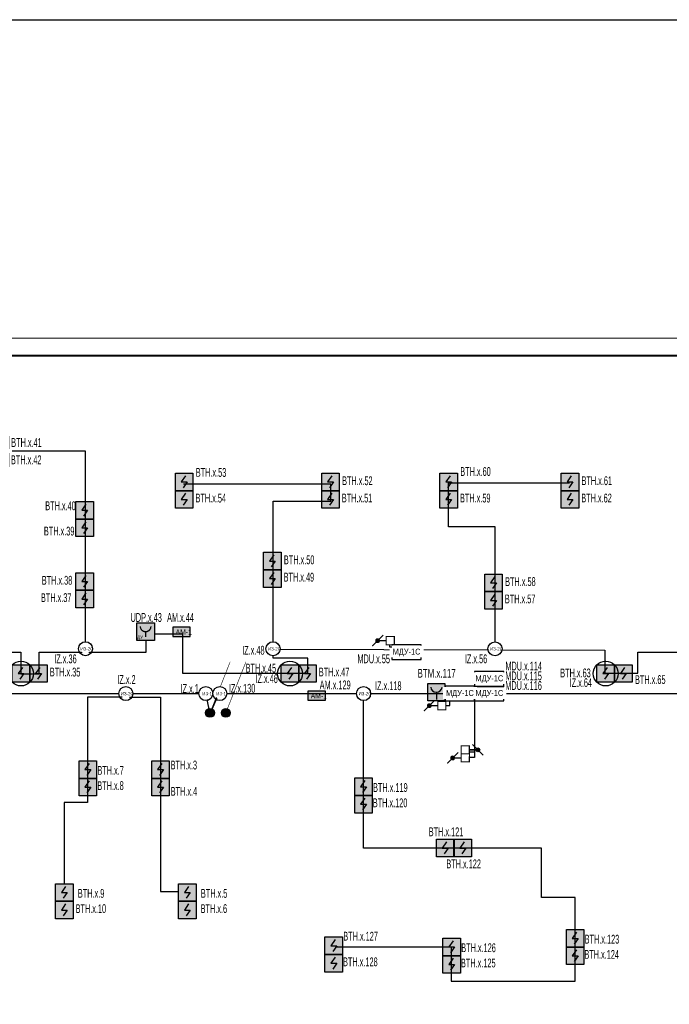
# Model space of a CAD drawing. Header units: millimetres. Extents: x 303602 to 13248484, y -10200551 to -26241.
# Tile 12 of 51: x 472285 to 490799, y -76414 to -48338. Entities that reach past the tile are written whole.
import ezdxf
from ezdxf.enums import TextEntityAlignment as Align

# ---------------------------------------------------------------- set-up
doc = ezdxf.new("R2010")
doc.units = ezdxf.units.MM
doc.set_wipeout_variables(frame=1)
doc.linetypes.add('CONTINOUS', pattern=[0])
for name, color, linetype, lineweight in [('_АПС_Оборудование', 1, 'Continuous', 30), ('RC-Извещатели_пожарные', 1, 'Continuous', 30), ('Воздуховоды', 7, 'Continuous', 18), ('ОС', 5, 'Continuous', 25), ('Рамка', 7, 'Continuous', 18), ('СС-011-ПОЖ-СИГНАЛИЗАЦИЯ', 1, 'Continuous', 30), ('УГО АПС и АПЗ$0$_АПС_Оборудование', 1, 'Continuous', 30), ('УГО АПС и АПЗ$0$СС-011-ПОЖ-СИГНАЛИЗАЦИЯ', 1, 'Continuous', 30)]:
    doc.layers.add(name, color=color, linetype=linetype, lineweight=lineweight)
for name, color, linetype in [('EI_HATCH_GALV', 7, 'Continuous'), ('RC-Позиционные_обозначения', 7, 'Continuous'), ('АПС', 5, 'Continuous'), ('ПС', 1, 'Continuous'), ('ССПС', 5, 'Continuous'), ('формат', 250, 'Continuous')]:
    doc.layers.add(name, color=color, linetype=linetype)
doc.styles.add('Arial', font='arial.ttf', dxfattribs={"width": 0.9, "height": 700})
doc.styles.add('Arial Narrow', font='ARIALN.TTF', dxfattribs={"width": 0.9, "height": 600})
doc.styles.add('Arial Narrow_Нум', font='ARIALN.TTF', dxfattribs={"width": 0.7, "height": 250})
doc.styles.add('Arial_2', font='arial.ttf', dxfattribs={"width": 0.9, "height": 400})
doc.styles.add('CP.Text', font='arial.ttf')

# ---------------------------------------------------------------- blocks, each defined once
blk = doc.blocks.new('*U39')
at = {"color": 0, "lineweight": 0}
blk.add_lwpolyline([(-594, 0), (0, 0), (0, 420), (-594, 420)], close=True, dxfattribs=at)
at = {"lineweight": 40}
blk.add_lwpolyline([(-574, 5), (-5, 5), (-5, 415), (-574, 415)], close=True, dxfattribs=at)
at = {"style": 'Arial', "width": 0.9, "flags": 8}
blk.add_attdef('FORMAT', (-36.87, 1.26), '', height=2.8, dxfattribs=at)
blk = doc.blocks.new('*U97')
at = {"lineweight": 35, "true_color": 0xffffff}
h = blk.add_hatch(color=7, dxfattribs=at)
h.dxf.hatch_style = 1
h.paths.add_polyline_path([(0, 500), (0, 0), (500, 0), (500, 500)])
at = {"color": 1, "linetype": 'ByBlock', "lineweight": -2}
for p, q in [((289, 426), (167, 250)), ((167, 250), (333, 250)), ((333, 250), (219, 86))]:
    blk.add_line(p, q, dxfattribs=at)
at = {"color": 1, "linetype": 'ByBlock', "lineweight": -2, "ltscale": 0.1}
blk.add_lwpolyline([(0, 500), (500, 500), (500, 0), (0, 0)], close=True, dxfattribs=at)
at = {"color": 0, "linetype": 'ByBlock', "lineweight": -2, "style": 'Arial Narrow_Нум'}
blk.add_attdef('INDEX', (-63, -235), '', height=125, dxfattribs=at)
at = {"color": 0, "linetype": 'ByBlock', "lineweight": -2, "style": 'Arial Narrow_Нум', "width": 0.7}
blk.add_attdef('NUM_DEVICE', (-64, -630), '', height=125, dxfattribs=at)
at = {"color": 0, "linetype": 'ByBlock', "lineweight": -2, "style": 'Arial Narrow_Нум', "flags": 1}
for tag, p in [('NAME_DEVICE', (-64, -421)), ('NUM_POM', (-82, -847))]:
    blk.add_attdef(tag, p, '', height=125, dxfattribs=at)
blk = doc.blocks.new('*U89')
at = {"linetype": 'Continuous', "lineweight": -2, "true_color": 0xffffff}
h = blk.add_hatch(color=7, dxfattribs=at)
h.dxf.hatch_style = 1
h.paths.add_polyline_path([(0, 500), (0, 0), (500, 0), (500, 500)])
at = {"color": 1, "linetype": 'Continuous', "lineweight": -2}
blk.add_line((250, 250), (250, 43), dxfattribs=at)
blk.add_lwpolyline([(0, 500), (500, 500), (500, 0), (0, 0)], close=True, dxfattribs=at)
blk.add_arc((250, 417), 167, 186.4495, 353.5853, dxfattribs=at)
at = {"color": 0, "linetype": 'Continuous', "lineweight": -2, "style": 'Arial Narrow_Нум'}
for tag, p in [('INDEX', (-63, -235)), ('NUM_DEVICE', (-64, -630))]:
    blk.add_attdef(tag, p, '', height=125, dxfattribs=at)
at = {"color": 0, "linetype": 'Continuous', "lineweight": -2, "style": 'Arial Narrow_Нум', "flags": 1}
for tag, p in [('NAME_DEVICE', (-64, -421)), ('NUM_POM', (-82, -847))]:
    blk.add_attdef(tag, p, '', height=125, dxfattribs=at)
blk = doc.blocks.new('*U70')
at = {"ltscale": 100}
h = blk.add_hatch(color=256, dxfattribs=at)
h.dxf.hatch_style = 1
h.paths.add_polyline_path([(-34.8, 0, 1), (34.8, 0, 1)])
at = {"lineweight": 30}
blk.add_lwpolyline([(312.8, 312.8, 0, 45, 0), (185.6, 185.6, 4.5, 4.5, 0), (24.6, 24.6, 4.5, 4.5, 0)], format="xyseb", dxfattribs=at)
blk.add_circle((0, 0), 34.8, dxfattribs=at)
blk = doc.blocks.new('УГО АПС и АПЗ$0$A$C0ED213A1')
blk.add_wipeout([(-200, 0), (0, -200), (200, 0), (0, 200)])
blk.add_circle((0, 0), 200)
at = {"layer": 'УГО АПС и АПЗ$0$СС-011-ПОЖ-СИГНАЛИЗАЦИЯ', "color": 1, "style": 'CP.Text', "width": 0.8}
blk.add_text('ИЗ-2О', height=90, dxfattribs=at).set_placement((-145, -47))
blk = doc.blocks.new('УДП')
at = {"color": 30}
blk.add_wipeout([(324223, -148669), (324222, -149169), (323722, -149169), (323723, -148669)], dxfattribs=at).dxf.layer = 'RC-Извещатели_пожарные'
blk.add_wipeout([(323722, -149169), (323723, -148669), (324223, -148669), (324222, -149169)], dxfattribs=at).dxf.layer = 'RC-Извещатели_пожарные'
at = {"layer": 'EI_HATCH_GALV', "lineweight": 30, "true_color": 0xffffff}
h = blk.add_hatch(color=7, dxfattribs=at)
h.dxf.hatch_style = 1
h.paths.add_polyline_path([(324223, -148669), (324222, -149169), (323722, -149169), (323723, -148669)])
at = {"layer": 'RC-Извещатели_пожарные', "color": 30, "ltscale": 30}
blk.add_lwpolyline([(324223, -148669), (324222, -149169), (323722, -149169), (323723, -148669)], close=True, dxfattribs=at)
at = {"layer": 'RC-Извещатели_пожарные', "color": 30, "ltscale": 30, "const_width": 37.5}
blk.add_lwpolyline([(323823, -148769, 1), (324123, -148769, 1)], format="xyb", dxfattribs=at)
blk.add_lwpolyline([(323972, -148919), (323972, -149069)], dxfattribs=at)
at = {"color": 30, "lineweight": 30, "style": 'Arial Narrow', "width": 0.9}
blk.add_text('ДУ', height=100, dxfattribs=at).set_placement((323814, -149078), align=Align.MIDDLE_CENTER)
blk = doc.blocks.new('авфывыа')
at = {"lineweight": 40, "ltscale": 2, "true_color": 0xffffff}
h = blk.add_hatch(color=7, dxfattribs=at)
h.dxf.hatch_style = 1
h.paths.add_polyline_path([(287843, 200199), (287340, 200199), (287340, 199936), (287843, 199936)])
at = {"layer": 'ОС', "color": 1, "lineweight": 30}
blk.add_lwpolyline([(287843, 200199), (287340, 200199), (287340, 199936), (287843, 199936)], close=True, dxfattribs=at)
at = {"layer": 'ССПС', "color": 1, "lineweight": -2, "ltscale": 1000, "style": 'Arial Narrow', "width": 0.9}
blk.add_text('АМ-1', height=150, dxfattribs=at).set_placement((287425, 199988))
blk = doc.blocks.new('_МДУ')
at = {"color": 1}
blk.add_wipeout([(-350, 175), (350, 175), (350, -175), (-350, -175)], dxfattribs=at)
at = {"layer": 'АПС', "color": 1, "lineweight": 30, "ltscale": 200}
blk.add_lwpolyline([(350, 175), (-350, 175), (-350, -175), (350, -175)], close=True, dxfattribs=at)
at = {"layer": 'АПС', "color": 0, "lineweight": 30, "ltscale": 200, "insert": (3, -9), "char_height": 140, "width": 668.29, "attachment_point": 5, "style": 'Arial_2', "bg_fill": 2}
blk.add_mtext('МДУ-1С', dxfattribs=at)
blk = doc.blocks.new('ИЗ-1')
blk.add_wipeout([(469979, -66893), (470179, -67093), (470379, -66893), (470179, -66693)])
blk.add_circle((470179, -66893), 200)
at = {"layer": 'УГО АПС и АПЗ$0$СС-011-ПОЖ-СИГНАЛИЗАЦИЯ', "color": 1, "style": 'CP.Text', "width": 0.8}
blk.add_text('ИЗ-1', height=90, dxfattribs=at).set_placement((470079, -66939))
blk = doc.blocks.new('*U96')
at = {"lineweight": 35, "true_color": 0xffffff}
h = blk.add_hatch(color=7, dxfattribs=at)
h.dxf.hatch_style = 1
h.paths.add_polyline_path([(-2.5, 2.5), (-2.5, -2.5), (2.5, -2.5), (2.5, 2.5)])
at = {"color": 1, "linetype": 'ByBlock', "lineweight": -2}
for p, q in [((0.39, 1.76), (-0.83, 0)), ((-0.83, 0), (0.83, 0)), ((0.83, 0), (-0.31, -1.64))]:
    blk.add_line(p, q, dxfattribs=at)
at = {"color": 1, "linetype": 'ByBlock', "lineweight": -2, "ltscale": 0.1}
blk.add_lwpolyline([(-2.5, 2.5), (2.5, 2.5), (2.5, -2.5), (-2.5, -2.5)], close=True, dxfattribs=at)
at = {"layer": 'RC-Извещатели_пожарные'}
blk.add_circle((0, 0), 3.54, dxfattribs=at)
at = {"layer": 'RC-Извещатели_пожарные', "style": 'Arial Narrow_Нум', "width": 0.7}
blk.add_attdef('PSTN', text='', height=2.5, dxfattribs=at).set_placement((5.33, 2.66), align=Align.BOTTOM_CENTER)
blk = doc.blocks.new('озк_выт')
at = {"layer": 'УГО АПС и АПЗ$0$_АПС_Оборудование', "ltscale": 200}
h = blk.add_hatch(color=5, dxfattribs=at)
h.dxf.hatch_style = 1
h.paths.add_polyline_path([(468756, -41333, 1), (468645, -41333, 1)])
at = {"color": 5, "const_width": 29.5}
blk.add_lwpolyline([(468544, -41177), (468661, -41294)], dxfattribs=at)
at = {"layer": 'УГО АПС и АПЗ$0$_АПС_Оборудование', "color": 5, "lineweight": 35, "ltscale": 200}
blk.add_line((468631, -41333), (468458, -41334), dxfattribs=at)
at = {"layer": 'УГО АПС и АПЗ$0$_АПС_Оборудование', "color": 5, "const_width": 29.5}
blk.add_lwpolyline([(468227, -41449), (468458, -41449), (468458, -41218), (468227, -41218)], close=True, dxfattribs=at)
blk.add_lwpolyline([(468740, -41373), (468857, -41490)], dxfattribs=at)
at = {"layer": 'УГО АПС и АПЗ$0$_АПС_Оборудование', "color": 5}
blk.add_circle((468700, -41333), 55.4, dxfattribs=at)
blk = doc.blocks.new('пд_выт')
at = {"layer": 'Воздуховоды', "true_color": 0xcd6928}
h = blk.add_hatch(color=32, dxfattribs=at)
h.dxf.hatch_style = 1
h.paths.add_polyline_path([(468770, -40558, 1), (468659, -40558, 1)])
at = {"layer": 'Воздуховоды', "color": 32, "lineweight": 30, "true_color": 0xcd6928}
blk.add_line((468645, -40558), (468472, -40558), dxfattribs=at)
at = {"layer": 'Воздуховоды', "color": 32, "true_color": 0xcd6928, "const_width": 29.5}
blk.add_lwpolyline([(468242, -40674), (468472, -40673), (468472, -40443), (468241, -40443)], close=True, dxfattribs=at)
for points in [[(468558, -40401), (468675, -40519)], [(468754, -40597), (468871, -40714)]]:
    blk.add_lwpolyline(points, dxfattribs=at)
at = {"layer": 'Воздуховоды', "color": 32, "true_color": 0xcd6928}
blk.add_circle((468715, -40558), 55.4, dxfattribs=at)
blk = doc.blocks.new('пд_пр')
at = {"layer": 'Воздуховоды', "true_color": 0x008800}
h = blk.add_hatch(color=96, dxfattribs=at)
h.dxf.hatch_style = 1
h.paths.add_polyline_path([(468765, -40912, 1), (468654, -40912, 1)])
at = {"layer": 'Воздуховоды', "color": 96, "lineweight": 30, "true_color": 0x008800}
blk.add_line((468640, -40912), (468467, -40912), dxfattribs=at)
at = {"layer": 'Воздуховоды', "color": 96, "true_color": 0x008800, "const_width": 29.5}
blk.add_lwpolyline([(468237, -41028), (468468, -41028), (468467, -40797), (468237, -40797)], close=True, dxfattribs=at)
for points in [[(468553, -40755), (468671, -40873)], [(468749, -40951), (468867, -41069)]]:
    blk.add_lwpolyline(points, dxfattribs=at)
at = {"layer": 'Воздуховоды', "color": 96, "true_color": 0x008800}
blk.add_circle((468710, -40912), 55.4, dxfattribs=at)

msp = doc.modelspace()

# ---------------------------------------------------------------- linework, layer by layer
at = {"layer": 'RC-Извещатели_пожарные', "lineweight": 30}
for points in [[(468678, -66373), (472318, -66373), (472318, -66987), (472840, -66987), (472840, -66373), (475892, -66373), (475892, -65853), (476929, -65853), (476929, -66274), (476929, -66274), (476929, -66975), (480496, -66975), (480496, -66543), (479512, -66543), (479512, -66283), (488962, -66320), (488962, -66971), (489905, -66971), (489905, -66373), (496158, -66373)], [(477713, -68117), (477593, -67558), (468678, -67558)], [(498351, -67559), (477950, -67559), (477713, -68117)]]:
    msp.add_lwpolyline(points, dxfattribs=at)
at = {"layer": 'Рамка'}
msp.add_lwpolyline([(453267, -98921), (510167, -98921), (510167, -57921), (453267, -57921)], close=True, dxfattribs=at)
at = {"layer": 'СС-011-ПОЖ-СИГНАЛИЗАЦИЯ', "lineweight": 30}
for points in [[(474161, -66165), (474161, -60637), (471964, -60637)], [(479505, -66165), (479505, -62063), (481153, -62063), (481153, -61578), (476957, -61578)], [(485832, -66165), (485832, -62797), (484511, -62797), (484511, -61543), (487952, -61543)], [(481313, -74779), (484583, -74779), (484583, -75750), (488118, -75750), (488118, -73370), (487154, -73370), (487154, -71959), (482087, -71959), (482087, -67661)], [(474220, -67755), (474220, -70660), (473556, -70660), (473556, -72977)], [(476298, -67747), (476298, -73195), (476811, -73195)]]:
    msp.add_lwpolyline(points, dxfattribs=at)
at = {"layer": 'СС-011-ПОЖ-СИГНАЛИЗАЦИЯ', "color": 30, "lineweight": 30, "true_color": 0xf26722}
msp.add_lwpolyline([(485100, -69215), (485248, -69215)], dxfattribs=at)

# ---------------------------------------------------------------- block references
at = {"color": 6}
for p in [(189305, -265861), (193155, -267681)]:
    msp.add_blockref('авфывыа', p, dxfattribs=at)
at = {"xscale": 3.600000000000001, "yscale": 3.600000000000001, "zscale": 3.600000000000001, "rotation": 23.46708024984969}
for p in [(477709, -68105), (478159, -68105)]:
    msp.add_blockref('*U70', p, dxfattribs=at)
at = {"color": 7, "linetype": 'CONTINOUS', "lineweight": 30, "ltscale": 100}
ref = msp.add_blockref('*U89', (483916, -67760), dxfattribs=dict(at, xscale=0.9799999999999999, yscale=0.9799999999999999, zscale=0.9799999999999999))
ref.add_attrib('NUM_DEVICE', 'ВТМ.x.117', (483626, -67097), dxfattribs={"color": 0, "linetype": 'Continuous', "lineweight": -2, "ltscale": 100, "height": 245, "style": 'Arial Narrow_Нум', "width": 0.8})
at = {"layer": 'RC-Извещатели_пожарные'}
ref = msp.add_blockref('*U96', (472322, -66982), dxfattribs=dict(at, xscale=100, yscale=100, zscale=100))
ref.add_attrib('PSTN', 'BTH.x.33', dxfattribs={"layer": 'RC-Позиционные_обозначения', "height": 250, "style": 'Arial Narrow_Нум', "width": 0.7}).set_placement((471457, -66854), align=Align.TOP_CENTER)
ref = msp.add_blockref('*U96', (479989, -66982), dxfattribs=dict(at, xscale=100, yscale=100, zscale=100))
ref.add_attrib('PSTN', 'BTH.x.45', dxfattribs={"layer": 'RC-Позиционные_обозначения', "height": 250, "style": 'Arial Narrow_Нум', "width": 0.7}).set_placement((479158, -66703), align=Align.TOP_CENTER)
ref = msp.add_blockref('*U96', (488987, -66982), dxfattribs=dict(at, xscale=100, yscale=100, zscale=100))
ref.add_attrib('PSTN', 'BTH.x.63', dxfattribs={"layer": 'RC-Позиционные_обозначения', "height": 250, "style": 'Arial Narrow_Нум', "width": 0.7}).set_placement((488125, -66840), align=Align.TOP_CENTER)
at = {"layer": 'ПС', "color": 7, "linetype": 'CONTINOUS', "lineweight": 30, "ltscale": 100}
ref = msp.add_blockref('*U97', (471464, -60679), dxfattribs=dict(at, xscale=1.000736, yscale=1.000736, zscale=1.000736))
ref.add_attrib('NUM_DEVICE', 'BTH.x.41', dxfattribs={"layer": '0', "color": 0, "linetype": 'ByBlock', "lineweight": -2, "ltscale": 100, "height": 250.2, "style": 'Arial Narrow_Нум', "width": 0.7}).set_placement((472478, -60519), align=Align.CENTER)
ref = msp.add_blockref('*U97', (471464, -61179), dxfattribs=dict(at, xscale=1.000736, yscale=1.000736, zscale=1.000736))
ref.add_attrib('NUM_DEVICE', 'BTH.x.42', dxfattribs={"layer": '0', "color": 0, "linetype": 'ByBlock', "lineweight": -2, "ltscale": 100, "height": 250.2, "style": 'Arial Narrow_Нум', "width": 0.7}).set_placement((472471, -61013), align=Align.CENTER)
ref = msp.add_blockref('*U97', (476723, -61770), dxfattribs=dict(at, xscale=1.000736, yscale=1.000736, zscale=1.000736))
ref.add_attrib('NUM_DEVICE', 'BTH.x.53', dxfattribs={"layer": '0', "color": 0, "linetype": 'ByBlock', "lineweight": -2, "ltscale": 100, "height": 250.2, "style": 'Arial Narrow_Нум', "width": 0.7}).set_placement((477738, -61373), align=Align.CENTER)
ref = msp.add_blockref('*U97', (484262, -61770), dxfattribs=dict(at, xscale=1.000736, yscale=1.000736, zscale=1.000736))
ref.add_attrib('NUM_DEVICE', 'BTH.x.60', dxfattribs={"layer": '0', "color": 0, "linetype": 'ByBlock', "lineweight": -2, "ltscale": 100, "height": 250.2, "style": 'Arial Narrow_Нум', "width": 0.7}).set_placement((485276, -61347), align=Align.CENTER)
ref = msp.add_blockref('*U97', (480893, -61770), dxfattribs=dict(at, xscale=1.000736, yscale=1.000736, zscale=1.000736))
ref.add_attrib('NUM_DEVICE', 'BTH.x.52', dxfattribs={"layer": '0', "color": 0, "linetype": 'ByBlock', "lineweight": -2, "ltscale": 100, "height": 250.2, "style": 'Arial Narrow_Нум', "width": 0.7}).set_placement((481908, -61609), align=Align.CENTER)
ref = msp.add_blockref('*U97', (487717, -61770), dxfattribs=dict(at, xscale=1.000736, yscale=1.000736, zscale=1.000736))
ref.add_attrib('NUM_DEVICE', 'BTH.x.61', dxfattribs={"layer": '0', "color": 0, "linetype": 'ByBlock', "lineweight": -2, "ltscale": 100, "height": 250.2, "style": 'Arial Narrow_Нум', "width": 0.7}).set_placement((488732, -61609), align=Align.CENTER)
ref = msp.add_blockref('*U97', (476723, -62270), dxfattribs=dict(at, xscale=1.000736, yscale=1.000736, zscale=1.000736))
ref.add_attrib('NUM_DEVICE', 'BTH.x.54', dxfattribs={"layer": '0', "color": 0, "linetype": 'ByBlock', "lineweight": -2, "ltscale": 100, "height": 250.2, "style": 'Arial Narrow_Нум', "width": 0.7}).set_placement((477731, -62103), align=Align.CENTER)
ref = msp.add_blockref('*U97', (480893, -62270), dxfattribs=dict(at, xscale=1.000736, yscale=1.000736, zscale=1.000736))
ref.add_attrib('NUM_DEVICE', 'BTH.x.51', dxfattribs={"layer": '0', "color": 0, "linetype": 'ByBlock', "lineweight": -2, "ltscale": 100, "height": 250.2, "style": 'Arial Narrow_Нум', "width": 0.7}).set_placement((481901, -62103), align=Align.CENTER)
ref = msp.add_blockref('*U97', (484262, -62270), dxfattribs=dict(at, xscale=1.000736, yscale=1.000736, zscale=1.000736))
ref.add_attrib('NUM_DEVICE', 'BTH.x.59', dxfattribs={"layer": '0', "color": 0, "linetype": 'ByBlock', "lineweight": -2, "ltscale": 100, "height": 250.2, "style": 'Arial Narrow_Нум', "width": 0.7}).set_placement((485269, -62103), align=Align.CENTER)
ref = msp.add_blockref('*U97', (487717, -62270), dxfattribs=dict(at, xscale=1.000736, yscale=1.000736, zscale=1.000736))
ref.add_attrib('NUM_DEVICE', 'BTH.x.62', dxfattribs={"layer": '0', "color": 0, "linetype": 'ByBlock', "lineweight": -2, "ltscale": 100, "height": 250.2, "style": 'Arial Narrow_Нум', "width": 0.7}).set_placement((488725, -62103), align=Align.CENTER)
ref = msp.add_blockref('*U97', (473885, -62578), dxfattribs=dict(at, xscale=1.000736, yscale=1.000736, zscale=1.000736))
ref.add_attrib('NUM_DEVICE', 'BTH.x.40', dxfattribs={"layer": '0', "color": 0, "linetype": 'ByBlock', "lineweight": -2, "ltscale": 100, "height": 250.2, "style": 'Arial Narrow_Нум', "width": 0.7}).set_placement((473448, -62324), align=Align.CENTER)
ref = msp.add_blockref('*U97', (473885, -63078), dxfattribs=dict(at, xscale=1.000736, yscale=1.000736, zscale=1.000736))
ref.add_attrib('NUM_DEVICE', 'BTH.x.39', dxfattribs={"layer": '0', "color": 0, "linetype": 'ByBlock', "lineweight": -2, "ltscale": 100, "height": 250.2, "style": 'Arial Narrow_Нум', "width": 0.7}).set_placement((473410, -63045), align=Align.CENTER)
ref = msp.add_blockref('*U97', (479235, -64026), dxfattribs=dict(at, xscale=1.000736, yscale=1.000736, zscale=1.000736))
ref.add_attrib('NUM_DEVICE', 'BTH.x.50', dxfattribs={"layer": '0', "color": 0, "linetype": 'ByBlock', "lineweight": -2, "ltscale": 100, "height": 250.2, "style": 'Arial Narrow_Нум', "width": 0.7}).set_placement((480250, -63865), align=Align.CENTER)
ref = msp.add_blockref('*U97', (473885, -64609), dxfattribs=dict(at, xscale=1.000736, yscale=1.000736, zscale=1.000736))
ref.add_attrib('NUM_DEVICE', 'BTH.x.38', dxfattribs={"layer": '0', "color": 0, "linetype": 'ByBlock', "lineweight": -2, "ltscale": 100, "height": 250.2, "style": 'Arial Narrow_Нум', "width": 0.7}).set_placement((473349, -64449), align=Align.CENTER)
ref = msp.add_blockref('*U97', (479235, -64526), dxfattribs=dict(at, xscale=1.000736, yscale=1.000736, zscale=1.000736))
ref.add_attrib('NUM_DEVICE', 'BTH.x.49', dxfattribs={"layer": '0', "color": 0, "linetype": 'ByBlock', "lineweight": -2, "ltscale": 100, "height": 250.2, "style": 'Arial Narrow_Нум', "width": 0.7}).set_placement((480243, -64359), align=Align.CENTER)
ref = msp.add_blockref('*U97', (485540, -64646), dxfattribs=dict(at, xscale=1.000736, yscale=1.000736, zscale=1.000736))
ref.add_attrib('NUM_DEVICE', 'BTH.x.58', dxfattribs={"layer": '0', "color": 0, "linetype": 'ByBlock', "lineweight": -2, "ltscale": 100, "height": 250.2, "style": 'Arial Narrow_Нум', "width": 0.7}).set_placement((486555, -64486), align=Align.CENTER)
ref = msp.add_blockref('*U97', (473885, -65109), dxfattribs=dict(at, xscale=1.000736, yscale=1.000736, zscale=1.000736))
ref.add_attrib('NUM_DEVICE', 'BTH.x.37', dxfattribs={"layer": '0', "color": 0, "linetype": 'ByBlock', "lineweight": -2, "ltscale": 100, "height": 250.2, "style": 'Arial Narrow_Нум', "width": 0.7}).set_placement((473325, -64943), align=Align.CENTER)
ref = msp.add_blockref('*U97', (485540, -65146), dxfattribs=dict(at, xscale=1.000736, yscale=1.000736, zscale=1.000736))
ref.add_attrib('NUM_DEVICE', 'BTH.x.57', dxfattribs={"layer": '0', "color": 0, "linetype": 'ByBlock', "lineweight": -2, "ltscale": 100, "height": 250.2, "style": 'Arial Narrow_Нум', "width": 0.7}).set_placement((486548, -64980), align=Align.CENTER)
ref = msp.add_blockref('*U97', (472572, -67232), dxfattribs=dict(at, xscale=1.000736, yscale=1.000736, zscale=1.000736))
ref.add_attrib('NUM_DEVICE', 'BTH.x.35', dxfattribs={"layer": '0', "color": 0, "linetype": 'ByBlock', "lineweight": -2, "ltscale": 100, "height": 250.2, "style": 'Arial Narrow_Нум', "width": 0.7}).set_placement((473579, -67065), align=Align.CENTER)
ref = msp.add_blockref('*U97', (480239, -67232), dxfattribs=dict(at, xscale=1.000736, yscale=1.000736, zscale=1.000736))
ref.add_attrib('NUM_DEVICE', 'BTH.x.47', dxfattribs={"layer": '0', "color": 0, "linetype": 'ByBlock', "lineweight": -2, "ltscale": 100, "height": 250.2, "style": 'Arial Narrow_Нум', "width": 0.7}).set_placement((481246, -67065), align=Align.CENTER)
ref = msp.add_blockref('*U97', (489237, -67232), dxfattribs=dict(at, xscale=1.000736, yscale=1.000736, zscale=1.000736))
ref.add_attrib('NUM_DEVICE', 'BTH.x.65', dxfattribs={"layer": '0', "color": 0, "linetype": 'ByBlock', "lineweight": -2, "ltscale": 100, "height": 250.2, "style": 'Arial Narrow_Нум', "width": 0.7}).set_placement((490257, -67280), align=Align.CENTER)
ref = msp.add_blockref('*U97', (473976, -69971), dxfattribs=dict(at, xscale=1.000736, yscale=1.000736, zscale=1.000736))
ref.add_attrib('NUM_DEVICE', 'BTH.x.7', dxfattribs={"layer": '0', "color": 0, "linetype": 'ByBlock', "lineweight": -2, "ltscale": 100, "height": 250.2, "style": 'Arial Narrow_Нум', "width": 0.7}).set_placement((474877, -69870), align=Align.CENTER)
ref = msp.add_blockref('*U97', (476048, -69971), dxfattribs=dict(at, xscale=1.000736, yscale=1.000736, zscale=1.000736))
ref.add_attrib('NUM_DEVICE', 'BTH.x.3', dxfattribs={"layer": '0', "color": 0, "linetype": 'ByBlock', "lineweight": -2, "ltscale": 100, "height": 250, "style": 'Arial Narrow_Нум', "width": 0.7}).set_placement((476963, -69466), align=Align.TOP_CENTER)
ref = msp.add_blockref('*U97', (473976, -70471), dxfattribs=dict(at, xscale=1.000736, yscale=1.000736, zscale=1.000736))
ref.add_attrib('NUM_DEVICE', 'BTH.x.8', dxfattribs={"layer": '0', "color": 0, "linetype": 'ByBlock', "lineweight": -2, "ltscale": 100, "height": 250.2, "style": 'Arial Narrow_Нум', "width": 0.7}).set_placement((474873, -70304), align=Align.CENTER)
ref = msp.add_blockref('*U97', (476048, -70471), dxfattribs=dict(at, xscale=1.000736, yscale=1.000736, zscale=1.000736))
ref.add_attrib('NUM_DEVICE', 'BTH.x.4', dxfattribs={"layer": '0', "color": 0, "linetype": 'ByBlock', "lineweight": -2, "ltscale": 100, "height": 250.2, "style": 'Arial Narrow_Нум', "width": 0.7}).set_placement((476966, -70468), align=Align.CENTER)
ref = msp.add_blockref('*U97', (481834, -70459), dxfattribs=dict(at, xscale=1.000736, yscale=1.000736, zscale=1.000736))
ref.add_attrib('NUM_DEVICE', 'BTH.x.119', dxfattribs={"layer": '0', "color": 0, "linetype": 'ByBlock', "lineweight": -2, "ltscale": 100, "height": 250.2, "style": 'Arial Narrow_Нум', "width": 0.7}).set_placement((482849, -70358), align=Align.CENTER)
ref = msp.add_blockref('*U97', (481834, -70959), dxfattribs=dict(at, xscale=1.000736, yscale=1.000736, zscale=1.000736))
ref.add_attrib('NUM_DEVICE', 'BTH.x.120', dxfattribs={"layer": '0', "color": 0, "linetype": 'ByBlock', "lineweight": -2, "ltscale": 100, "height": 250.2, "style": 'Arial Narrow_Нум', "width": 0.7}).set_placement((482842, -70793), align=Align.CENTER)
ref = msp.add_blockref('*U97', (484163, -72209), dxfattribs=dict(at, xscale=1.000736, yscale=1.000736, zscale=1.000736))
ref.add_attrib('NUM_DEVICE', 'BTH.x.121', dxfattribs={"layer": '0', "color": 0, "linetype": 'ByBlock', "lineweight": -2, "ltscale": 100, "height": 250.2, "style": 'Arial Narrow_Нум', "width": 0.7}).set_placement((484436, -71620), align=Align.CENTER)
ref = msp.add_blockref('*U97', (484663, -72209), dxfattribs=dict(at, xscale=1.000736, yscale=1.000736, zscale=1.000736))
ref.add_attrib('NUM_DEVICE', 'BTH.x.122', dxfattribs={"layer": '0', "color": 0, "linetype": 'ByBlock', "lineweight": -2, "ltscale": 100, "height": 250.2, "style": 'Arial Narrow_Нум', "width": 0.7}).set_placement((484938, -72535), align=Align.CENTER)
ref = msp.add_blockref('*U97', (473306, -73477), dxfattribs=dict(at, xscale=1.000736, yscale=1.000736, zscale=1.000736))
ref.add_attrib('NUM_DEVICE', 'BTH.x.9', dxfattribs={"layer": '0', "color": 0, "linetype": 'ByBlock', "lineweight": -2, "ltscale": 100, "height": 250.2, "style": 'Arial Narrow_Нум', "width": 0.7}).set_placement((474320, -73376), align=Align.CENTER)
ref = msp.add_blockref('*U97', (476811, -73477), dxfattribs=dict(at, xscale=1.000736, yscale=1.000736, zscale=1.000736))
ref.add_attrib('NUM_DEVICE', 'BTH.x.5', dxfattribs={"layer": '0', "color": 0, "linetype": 'ByBlock', "lineweight": -2, "ltscale": 100, "height": 250.2, "style": 'Arial Narrow_Нум', "width": 0.7}).set_placement((477826, -73376), align=Align.CENTER)
ref = msp.add_blockref('*U97', (473306, -73977), dxfattribs=dict(at, xscale=1.000736, yscale=1.000736, zscale=1.000736))
ref.add_attrib('NUM_DEVICE', 'BTH.x.10', dxfattribs={"layer": '0', "color": 0, "linetype": 'ByBlock', "lineweight": -2, "ltscale": 100, "height": 250.2, "style": 'Arial Narrow_Нум', "width": 0.7}).set_placement((474313, -73811), align=Align.CENTER)
ref = msp.add_blockref('*U97', (476811, -73977), dxfattribs=dict(at, xscale=1.000736, yscale=1.000736, zscale=1.000736))
ref.add_attrib('NUM_DEVICE', 'BTH.x.6', dxfattribs={"layer": '0', "color": 0, "linetype": 'ByBlock', "lineweight": -2, "ltscale": 100, "height": 250.2, "style": 'Arial Narrow_Нум', "width": 0.7}).set_placement((477819, -73811), align=Align.CENTER)
ref = msp.add_blockref('*U97', (480986, -74995), dxfattribs=dict(at, xscale=1.000736, yscale=1.000736, zscale=1.000736))
ref.add_attrib('NUM_DEVICE', 'BTH.x.127', dxfattribs={"layer": '0', "color": 0, "linetype": 'ByBlock', "lineweight": -2, "ltscale": 100, "height": 250.2, "style": 'Arial Narrow_Нум', "width": 0.7}).set_placement((482001, -74597), align=Align.CENTER)
ref = msp.add_blockref('*U97', (487866, -74783), dxfattribs=dict(at, xscale=1.000736, yscale=1.000736, zscale=1.000736))
ref.add_attrib('NUM_DEVICE', 'BTH.x.123', dxfattribs={"layer": '0', "color": 0, "linetype": 'ByBlock', "lineweight": -2, "ltscale": 100, "height": 250.2, "style": 'Arial Narrow_Нум', "width": 0.7}).set_placement((488880, -74682), align=Align.CENTER)
ref = msp.add_blockref('*U97', (484348, -75028), dxfattribs=dict(at, xscale=1.000736, yscale=1.000736, zscale=1.000736))
ref.add_attrib('NUM_DEVICE', 'BTH.x.126', dxfattribs={"layer": '0', "color": 0, "linetype": 'ByBlock', "lineweight": -2, "ltscale": 100, "height": 250.2, "style": 'Arial Narrow_Нум', "width": 0.7}).set_placement((485362, -74926), align=Align.CENTER)
ref = msp.add_blockref('*U97', (487866, -75283), dxfattribs=dict(at, xscale=1.000736, yscale=1.000736, zscale=1.000736))
ref.add_attrib('NUM_DEVICE', 'BTH.x.124', dxfattribs={"layer": '0', "color": 0, "linetype": 'ByBlock', "lineweight": -2, "ltscale": 100, "height": 250.2, "style": 'Arial Narrow_Нум', "width": 0.7}).set_placement((488873, -75117), align=Align.CENTER)
ref = msp.add_blockref('*U97', (480986, -75495), dxfattribs=dict(at, xscale=1.000736, yscale=1.000736, zscale=1.000736))
ref.add_attrib('NUM_DEVICE', 'BTH.x.128', dxfattribs={"layer": '0', "color": 0, "linetype": 'ByBlock', "lineweight": -2, "ltscale": 100, "height": 250.2, "style": 'Arial Narrow_Нум', "width": 0.7}).set_placement((481994, -75328), align=Align.CENTER)
ref = msp.add_blockref('*U97', (484348, -75528), dxfattribs=dict(at, xscale=1.000736, yscale=1.000736, zscale=1.000736))
ref.add_attrib('NUM_DEVICE', 'BTH.x.125', dxfattribs={"layer": '0', "color": 0, "linetype": 'ByBlock', "lineweight": -2, "ltscale": 100, "height": 250.2, "style": 'Arial Narrow_Нум', "width": 0.7}).set_placement((485355, -75361), align=Align.CENTER)
at = {"layer": 'СС-011-ПОЖ-СИГНАЛИЗАЦИЯ', "lineweight": 30}
msp.add_blockref('озк_выт', (16642, -27824), dxfattribs=at)
at = {"layer": 'СС-011-ПОЖ-СИГНАЛИЗАЦИЯ', "lineweight": 30, "xscale": -1}
msp.add_blockref('пд_выт', (953342, -28830), dxfattribs=at)
at = {"layer": 'формат', "xscale": 100, "yscale": 100, "zscale": 100}
msp.add_blockref('*U39', (510667, -99421), dxfattribs=at)

# ---------------------------------------------------------------- texts
at = {"lineweight": 30, "style": 'Arial Narrow_Нум', "width": 0.7}
for s, p in [('AM.x.44', (476486, -65509)), ('IZ.x.46', (479004, -67254)), ('IZ.x.118', (482413, -67456)), ('IZ.x.64', (487959, -67366))]:
    msp.add_text(s, height=250, dxfattribs=at).set_placement(p)

# ---------------------------------------------------------------- next in the draw order: block references
at = {"layer": '_АПС_Оборудование', "color": 0, "lineweight": 30, "xscale": 1.2, "yscale": 1.2, "zscale": 1.2}
for p in [(483308, -66370), (485668, -67550)]:
    msp.add_blockref('_МДУ', p, dxfattribs=at)
at = {"layer": 'RC-Извещатели_пожарные', "lineweight": 30}
msp.add_blockref('ИЗ-1', (7411, -661), dxfattribs=at)
at = {"layer": 'СС-011-ПОЖ-СИГНАЛИЗАЦИЯ', "lineweight": 30}
msp.add_blockref('УДП', (151901, 83129), dxfattribs=at)
at = {"layer": 'УГО АПС и АПЗ$0$_АПС_Оборудование'}
for p in [(474161, -66274), (479505, -66276), (485832, -66277), (475310, -67555), (482087, -67555)]:
    msp.add_blockref('УГО АПС и АПЗ$0$A$C0ED213A1', p, dxfattribs=at)

# ---------------------------------------------------------------- next in the draw order: linework, layer by layer
at = {"layer": 'RC-Извещатели_пожарные', "lineweight": 30}
for points in [[(475210, -67656), (474220, -67656), (474220, -67755)], [(475410, -67656), (476298, -67656), (476298, -67747)]]:
    msp.add_lwpolyline(points, dxfattribs=at)
at = {"layer": 'СС-011-ПОЖ-СИГНАЛИЗАЦИЯ', "color": 30, "lineweight": 30, "true_color": 0xf26722}
msp.add_lwpolyline([(482888, -66227), (482833, -66227), (482833, -66160)], dxfattribs=at)

# ---------------------------------------------------------------- next in the draw order: block references
at = {"layer": '_АПС_Оборудование', "color": 0, "lineweight": 30, "xscale": 1.2, "yscale": 1.2, "zscale": 1.2}
msp.add_blockref('_МДУ', (485668, -67130), dxfattribs=at)
at = {"layer": 'RC-Извещатели_пожарные', "lineweight": 30}
msp.add_blockref('ИЗ-1', (7811, -661), dxfattribs=at)
at = {"layer": 'СС-011-ПОЖ-СИГНАЛИЗАЦИЯ', "lineweight": 30, "xscale": -1}
msp.add_blockref('пд_пр', (951200, -25132), dxfattribs=at)

# ---------------------------------------------------------------- next in the draw order: texts
at = {"lineweight": 30, "style": 'Arial Narrow_Нум', "width": 0.7}
for s, p in [('UDP.x.43', (475444, -65509)), ('IZ.x.48', (478626, -66444)), ('IZ.x.36', (473270, -66688)), ('MDU.x.55', (481911, -66688)), ('IZ.x.56', (484972, -66688)), ('IZ.x.2', (475067, -67278)), ('IZ.x.1', (476869, -67535)), ('AM.x.129', (480836, -67432))]:
    msp.add_text(s, height=250, dxfattribs=at).set_placement(p)

# ---------------------------------------------------------------- next in the draw order: block references
at = {"layer": '_АПС_Оборудование', "color": 0, "lineweight": 30, "xscale": 1.2, "yscale": 1.2, "zscale": 1.2}
msp.add_blockref('_МДУ', (484828, -67550), dxfattribs=at)

# ---------------------------------------------------------------- next in the draw order: texts
at = {"lineweight": 30, "style": 'Arial Narrow_Нум', "width": 0.7}
for s, p in [('MDU.x.114', (486128, -66894)), ('MDU.x.115', (486124, -67173)), ('IZ.x.130', (478247, -67528)), ('MDU.x.116', (486124, -67449))]:
    msp.add_text(s, height=250, dxfattribs=at).set_placement(p)

# ---------------------------------------------------------------- next in the draw order: linework, layer by layer
at = {"layer": 'RC-Извещатели_пожарные', "lineweight": 30}
msp.add_lwpolyline([(329285, -48338), (1052378, -48338), (1052378, -104490), (329285, -104490)], close=True, dxfattribs=at)
at = {"layer": 'СС-011-ПОЖ-СИГНАЛИЗАЦИЯ', "color": 30, "lineweight": 30, "true_color": 0xf26722}
for points in [[(484432, -67898), (484543, -67898), (484543, -67760)], [(485248, -67760), (485248, -69376), (485093, -69376)]]:
    msp.add_lwpolyline(points, dxfattribs=at)

# ---------------------------------------------------------------- next in the draw order: block references
at = {"layer": 'СС-011-ПОЖ-СИГНАЛИЗАЦИЯ', "lineweight": 30, "xscale": -1}
msp.add_blockref('пд_выт', (952674, -27340), dxfattribs=at)

doc.saveas('drawing.dxf')
